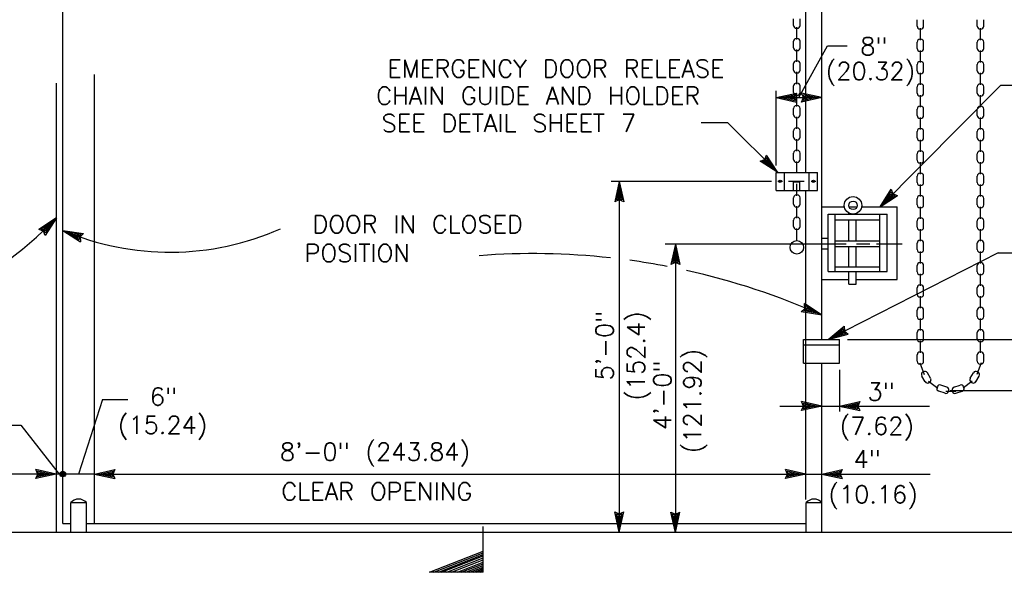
# Model space of a CAD drawing. Extents: x -23 to 2859, y -15 to 3983.
# Tile 7 of 50: x -11 to -4, y 4 to 8. Entities that reach past the tile are written whole.
import ezdxf
from ezdxf.enums import TextEntityAlignment as Align

# ---------------------------------------------------------------- set-up
doc = ezdxf.new("R2010")
doc.units = 0
doc.header["$LTSCALE"] = 25.4
doc.header["$MEASUREMENT"] = 0
doc.linetypes.add('HIDDEN2', pattern=[0.1875, 0.125, -0.0625])
doc.layers.add('PAN_RS', color=7, linetype='CONTINUOUS')
doc.layers.add('PAN_TS', color=7, linetype='CONTINUOUS')
doc.styles.add('TXT_SHX', font='txt.shx')

# ---------------------------------------------------------------- blocks, each defined once
blk = doc.blocks.new('LT3')
at = {"layer": 'PAN_TS', "color": 24, "linetype": 'CONTINUOUS'}
for p, q in [((0, 0), (-0.0015, 0.000325)), ((-0.00135, 0), (-0.0015, 0.000325)), ((0, 0), (-0.0015, -0.000325)), ((-0.0015, -0.000325), (-0.00135, 0)), ((-0.000387, 0), (-0.001362, 0.000212)), ((-0.001275, 0), (-0.001362, 0.000212)), ((-0.000387, 0), (-0.001362, -0.000212)), ((-0.001362, -0.000212), (-0.001275, 0)), ((-0.000763, 0), (-0.001225, 0.0001)), ((-0.001187, 0), (-0.001225, 0.0001)), ((-0.000763, 0), (-0.001225, -0.0001)), ((-0.001225, -0.0001), (-0.001187, 0))]:
    blk.add_line(p, q, dxfattribs=at)

msp = doc.modelspace()

# ---------------------------------------------------------------- linework, layer by layer
at = {"layer": 'PAN_RS', "color": 7, "linetype": 'CONTINUOUS'}
for p, q in [((-7.9313, 4.1859), (-7.9313, 4.5099)), ((-8.3103, 4.1859), (-7.9313, 4.3359)), ((-8.2793, 4.1859), (-7.9313, 4.3239)), ((-8.2463, 4.1859), (-7.9313, 4.3109)), ((-8.2233, 4.1859), (-7.9313, 4.3019)), ((-8.1873, 4.1859), (-7.9313, 4.2879)), ((-8.1533, 4.1859), (-7.9313, 4.2739)), ((-8.1123, 4.1859), (-7.9313, 4.2579)), ((-8.0853, 4.1859), (-7.9313, 4.2469)), ((-7.9313, 4.1859), (-8.3103, 4.1859)), ((-8.0533, 4.1859), (-7.9313, 4.2349)), ((-8.0243, 4.1859), (-7.9313, 4.2229)), ((-7.9953, 4.1859), (-7.9313, 4.2119)), ((-7.9753, 4.1859), (-7.9313, 4.2039)), ((-7.9483, 4.1859), (-7.9313, 4.1929))]:
    msp.add_line(p, q, dxfattribs=at)
at = {"layer": 'PAN_TS', "color": 7, "linetype": 'CONTINUOUS'}
for p, q in [((-10.8993, 4.5319), (-10.8993, 9.5999)), ((-5.5373, 5.8329), (-5.5373, 9.5999)), ((-5.7373, 8.0529), (-5.7373, 8.0989)), ((-5.6913, 8.0529), (-5.6913, 8.0989)), ((-4.8643, 8.0479), (-4.8643, 8.0939)), ((-4.8183, 8.0479), (-4.8183, 8.0939)), ((-4.4403, 8.0479), (-4.4403, 8.0939)), ((-4.3943, 8.0479), (-4.3943, 8.0939)), ((-5.7113, 8.0329), (-5.7173, 8.0329)), ((-5.7143, 7.9539), (-5.7143, 8.0399)), ((-4.8383, 8.0279), (-4.8443, 8.0279)), ((-4.8413, 7.9489), (-4.8413, 8.0349)), ((-4.4203, 8.0279), (-4.4143, 8.0279)), ((-4.4173, 7.9489), (-4.4173, 8.0349)), ((-5.7373, 7.8949), (-5.7373, 7.9409)), ((-5.7113, 7.9609), (-5.7173, 7.9609)), ((-5.6913, 7.8949), (-5.6913, 7.9409)), ((-4.8643, 7.8899), (-4.8643, 7.9359)), ((-4.8383, 7.9559), (-4.8443, 7.9559)), ((-4.8183, 7.8899), (-4.8183, 7.9359)), ((-4.4403, 7.8899), (-4.4403, 7.9359)), ((-4.4203, 7.9559), (-4.4143, 7.9559)), ((-4.3943, 7.8899), (-4.3943, 7.9359)), ((-5.7113, 7.8749), (-5.7173, 7.8749)), ((-5.7143, 7.7959), (-5.7143, 7.8819)), ((-5.7013, 7.5429), (-5.4983, 7.9079)), ((-5.4983, 7.9079), (-5.3593, 7.9079)), ((-4.8383, 7.8699), (-4.8443, 7.8699)), ((-4.8413, 7.7909), (-4.8413, 7.8769)), ((-4.4203, 7.8699), (-4.4143, 7.8699)), ((-4.4173, 7.7909), (-4.4173, 7.8769)), ((-5.7113, 7.8029), (-5.7173, 7.8029)), ((-4.8383, 7.7979), (-4.8443, 7.7979)), ((-4.4203, 7.7979), (-4.4143, 7.7979)), ((-5.7373, 7.7369), (-5.7373, 7.7829)), ((-5.7143, 7.6379), (-5.7143, 7.7239)), ((-5.6913, 7.7369), (-5.6913, 7.7829)), ((-4.8643, 7.7319), (-4.8643, 7.7779)), ((-4.8183, 7.7319), (-4.8183, 7.7779)), ((-4.4403, 7.7319), (-4.4403, 7.7779)), ((-4.3943, 7.7319), (-4.3943, 7.7779)), ((-5.7113, 7.7169), (-5.7173, 7.7169)), ((-4.8383, 7.7119), (-4.8443, 7.7119)), ((-4.8413, 7.6329), (-4.8413, 7.7189)), ((-4.4203, 7.7119), (-4.4143, 7.7119)), ((-4.4173, 7.6329), (-4.4173, 7.7189)), ((-5.8613, 7.0629), (-5.8613, 7.5899)), ((-5.7373, 7.5789), (-5.7373, 7.6249)), ((-5.7113, 7.6449), (-5.7173, 7.6449)), ((-5.6913, 7.5789), (-5.6913, 7.6249)), ((-4.2743, 7.6309), (-5.1263, 6.7709)), ((-4.8643, 7.5739), (-4.8643, 7.6199)), ((-4.8383, 7.6399), (-4.8443, 7.6399)), ((-4.8183, 7.5739), (-4.8183, 7.6199)), ((-4.4403, 7.5739), (-4.4403, 7.6199)), ((-4.4203, 7.6399), (-4.4143, 7.6399)), ((-4.3943, 7.5739), (-4.3943, 7.6199)), ((-4.2743, 7.6309), (-4.1131, 7.6309)), ((-5.8613, 7.5429), (-5.5373, 7.5429)), ((-5.7113, 7.5589), (-5.7173, 7.5589)), ((-5.7143, 7.4799), (-5.7143, 7.5659)), ((-4.8383, 7.5539), (-4.8443, 7.5539)), ((-4.8413, 7.4749), (-4.8413, 7.5609)), ((-4.4203, 7.5539), (-4.4143, 7.5539)), ((-4.4173, 7.4749), (-4.4173, 7.5609)), ((-5.7373, 7.4209), (-5.7373, 7.4669)), ((-5.7113, 7.4869), (-5.7173, 7.4869)), ((-5.6913, 7.4209), (-5.6913, 7.4669)), ((-4.8643, 7.4159), (-4.8643, 7.4619)), ((-4.8383, 7.4819), (-4.8443, 7.4819)), ((-4.8183, 7.4159), (-4.8183, 7.4619)), ((-4.4403, 7.4159), (-4.4403, 7.4619)), ((-4.4203, 7.4819), (-4.4143, 7.4819)), ((-4.3943, 7.4159), (-4.3943, 7.4619)), ((-5.7113, 7.4009), (-5.7173, 7.4009)), ((-5.7143, 7.3219), (-5.7143, 7.4079)), ((-4.8383, 7.3959), (-4.8443, 7.3959)), ((-4.8413, 7.3169), (-4.8413, 7.4029)), ((-4.4203, 7.3959), (-4.4143, 7.3959)), ((-4.4173, 7.3169), (-4.4173, 7.4029)), ((-6.3893, 7.3659), (-6.2043, 7.3659)), ((-6.2043, 7.3659), (-5.8493, 7.0129)), ((-5.7373, 7.2629), (-5.7373, 7.3089)), ((-5.7113, 7.3289), (-5.7173, 7.3289)), ((-5.6913, 7.2629), (-5.6913, 7.3089)), ((-4.8643, 7.2579), (-4.8643, 7.3039)), ((-4.8383, 7.3239), (-4.8443, 7.3239)), ((-4.8183, 7.2579), (-4.8183, 7.3039)), ((-4.4403, 7.2579), (-4.4403, 7.3039)), ((-4.4203, 7.3239), (-4.4143, 7.3239)), ((-4.3943, 7.2579), (-4.3943, 7.3039)), ((-5.7113, 7.2429), (-5.7173, 7.2429)), ((-5.7143, 7.1639), (-5.7143, 7.2499)), ((-4.8383, 7.2379), (-4.8443, 7.2379)), ((-4.8413, 7.1589), (-4.8413, 7.2449)), ((-4.4203, 7.2379), (-4.4143, 7.2379)), ((-4.4173, 7.1589), (-4.4173, 7.2449)), ((-5.7113, 7.1709), (-5.7173, 7.1709)), ((-4.8383, 7.1659), (-4.8443, 7.1659)), ((-4.4203, 7.1659), (-4.4143, 7.1659)), ((-5.7373, 7.1049), (-5.7373, 7.1509)), ((-5.6913, 7.1049), (-5.6913, 7.1509)), ((-4.8643, 7.0999), (-4.8643, 7.1459)), ((-4.8183, 7.0999), (-4.8183, 7.1459)), ((-4.4403, 7.0999), (-4.4403, 7.1459)), ((-4.3943, 7.0999), (-4.3943, 7.1459)), ((-5.7113, 7.0849), (-5.7173, 7.0849)), ((-5.7143, 7.0129), (-5.7143, 7.0919)), ((-4.8383, 7.0799), (-4.8443, 7.0799)), ((-4.8413, 7.0009), (-4.8413, 7.0869)), ((-4.4203, 7.0799), (-4.4143, 7.0799)), ((-4.4173, 7.0009), (-4.4173, 7.0869)), ((-5.8613, 7.0129), (-5.5673, 7.0129)), ((-5.8613, 6.8859), (-5.8613, 7.0129)), ((-5.8013, 6.8859), (-5.8013, 7.0129)), ((-5.6273, 6.8859), (-5.6273, 7.0129)), ((-5.5673, 6.8859), (-5.5673, 7.0129)), ((-4.8643, 6.9419), (-4.8643, 6.9879)), ((-4.8383, 7.0079), (-4.8443, 7.0079)), ((-4.8183, 6.9419), (-4.8183, 6.9879)), ((-4.4403, 6.9419), (-4.4403, 6.9879)), ((-4.4203, 7.0079), (-4.4143, 7.0079)), ((-4.3943, 6.9419), (-4.3943, 6.9879)), ((-5.8943, 6.9499), (-7.0263, 6.9499)), ((-6.9683, 6.9499), (-6.9683, 4.4689)), ((-5.8153, 6.9499), (-5.8493, 6.9499)), ((-5.6613, 6.9499), (-5.7723, 6.9499)), ((-5.7383, 6.8859), (-5.7383, 6.9469)), ((-5.7383, 6.9469), (-5.6923, 6.9469)), ((-5.7143, 6.8479), (-5.7143, 6.9339)), ((-5.6923, 6.8859), (-5.6923, 6.9469)), ((-5.5803, 6.9499), (-5.6133, 6.9499)), ((-4.8383, 6.9219), (-4.8443, 6.9219)), ((-4.8413, 6.8429), (-4.8413, 6.9289)), ((-4.4203, 6.9219), (-4.4143, 6.9219)), ((-4.4173, 6.8429), (-4.4173, 6.9289)), ((-5.8613, 6.8859), (-5.5673, 6.8859)), ((-5.7373, 6.7889), (-5.7373, 6.8349)), ((-5.7113, 6.8549), (-5.7173, 6.8549)), ((-5.6913, 6.7889), (-5.6913, 6.8349)), ((-4.8643, 6.7839), (-4.8643, 6.8299)), ((-4.8383, 6.8499), (-4.8443, 6.8499)), ((-4.8183, 6.7839), (-4.8183, 6.8299)), ((-4.4403, 6.7839), (-4.4403, 6.8299)), ((-4.4203, 6.8499), (-4.4143, 6.8499)), ((-4.3943, 6.7839), (-4.3943, 6.8299)), ((-5.7113, 6.7689), (-5.7173, 6.7689)), ((-5.7143, 6.6899), (-5.7143, 6.7759)), ((-5.5373, 6.7709), (-5.3783, 6.7709)), ((-5.3473, 6.7709), (-5.2893, 6.7709)), ((-5.2553, 6.7709), (-5.0063, 6.7709)), ((-5.0063, 6.2569), (-5.0063, 6.7709)), ((-4.8383, 6.7639), (-4.8443, 6.7639)), ((-4.8413, 6.6849), (-4.8413, 6.7709)), ((-4.4203, 6.7639), (-4.4143, 6.7639)), ((-4.4173, 6.6849), (-4.4173, 6.7709)), ((-5.7113, 6.6969), (-5.7173, 6.6969)), ((-5.4923, 6.3139), (-5.4923, 6.7189)), ((-5.4923, 6.7189), (-5.0763, 6.7189)), ((-5.4443, 6.3139), (-5.4443, 6.7189)), ((-5.4443, 6.6779), (-5.1273, 6.6779)), ((-5.3463, 6.7179), (-5.3463, 6.7259)), ((-5.3463, 6.5299), (-5.3463, 6.6779)), ((-5.2943, 6.7179), (-5.2943, 6.7259)), ((-5.2943, 6.5299), (-5.2943, 6.6779)), ((-5.1273, 6.3139), (-5.1273, 6.7189)), ((-5.0763, 6.3139), (-5.0763, 6.7189)), ((-4.8383, 6.6919), (-4.8443, 6.6919)), ((-4.4203, 6.6919), (-4.4143, 6.6919)), ((-5.7373, 6.6309), (-5.7373, 6.6769)), ((-5.7113, 6.6109), (-5.7173, 6.6109)), ((-5.7143, 6.5319), (-5.7143, 6.6179)), ((-5.6913, 6.6309), (-5.6913, 6.6769)), ((-4.8643, 6.6259), (-4.8643, 6.6719)), ((-4.8413, 6.5269), (-4.8413, 6.6129)), ((-4.8183, 6.6259), (-4.8183, 6.6719)), ((-4.4403, 6.6259), (-4.4403, 6.6719)), ((-4.4173, 6.5269), (-4.4173, 6.6129)), ((-4.3943, 6.6259), (-4.3943, 6.6719)), ((-5.4923, 6.5469), (-5.5373, 6.5469)), ((-4.8383, 6.6059), (-4.8443, 6.6059)), ((-4.4203, 6.6059), (-4.4143, 6.6059)), ((-5.3663, 6.5069), (-6.6443, 6.5069)), ((-6.5723, 6.5069), (-6.5723, 4.4679)), ((-5.4923, 6.4719), (-5.5373, 6.4719)), ((-5.4443, 6.5289), (-5.1273, 6.5289)), ((-5.4443, 6.4889), (-5.1273, 6.4889)), ((-5.3463, 6.3449), (-5.3463, 6.4879)), ((-5.2943, 6.3449), (-5.2943, 6.4879)), ((-5.1983, 6.5069), (-5.2933, 6.5069)), ((-4.9713, 6.5069), (-5.1513, 6.5069)), ((-4.8643, 6.4679), (-4.8643, 6.5139)), ((-4.8383, 6.5339), (-4.8443, 6.5339)), ((-4.8183, 6.4679), (-4.8183, 6.5139)), ((-4.4403, 6.4679), (-4.4403, 6.5139)), ((-4.4203, 6.5339), (-4.4143, 6.5339)), ((-4.3943, 6.4679), (-4.3943, 6.5139)), ((-4.2923, 6.4449), (-5.4933, 5.8329)), ((-4.8383, 6.4479), (-4.8443, 6.4479)), ((-4.8413, 6.3689), (-4.8413, 6.4549)), ((-4.4203, 6.4479), (-4.4143, 6.4479)), ((-4.4173, 6.3689), (-4.4173, 6.4549)), ((-4.2923, 6.4449), (-4.1064, 6.4449)), ((-5.4443, 6.3469), (-5.1273, 6.3469)), ((-4.8643, 6.3099), (-4.8643, 6.3559)), ((-4.8383, 6.3759), (-4.8443, 6.3759)), ((-4.8183, 6.3099), (-4.8183, 6.3559)), ((-4.4403, 6.3099), (-4.4403, 6.3559)), ((-4.4203, 6.3759), (-4.4143, 6.3759)), ((-4.3943, 6.3099), (-4.3943, 6.3559)), ((-5.4923, 6.3139), (-5.0763, 6.3139)), ((-5.3463, 6.2239), (-5.3463, 6.3139)), ((-5.2943, 6.2239), (-5.2943, 6.3139)), ((-4.8383, 6.2899), (-4.8443, 6.2899)), ((-4.8413, 6.2109), (-4.8413, 6.2969)), ((-4.4203, 6.2899), (-4.4143, 6.2899)), ((-4.4173, 6.2109), (-4.4173, 6.2969)), ((-5.5373, 6.2569), (-5.3473, 6.2569)), ((-5.3463, 6.2239), (-5.2943, 6.2239)), ((-5.2953, 6.2569), (-5.0063, 6.2569)), ((-4.8643, 6.1519), (-4.8643, 6.1979)), ((-4.8383, 6.2179), (-4.8443, 6.2179)), ((-4.8183, 6.1519), (-4.8183, 6.1979)), ((-4.4403, 6.1519), (-4.4403, 6.1979)), ((-4.4203, 6.2179), (-4.4143, 6.2179)), ((-4.3943, 6.1519), (-4.3943, 6.1979)), ((-4.8383, 6.1319), (-4.8443, 6.1319)), ((-4.8413, 6.0529), (-4.8413, 6.1389)), ((-4.4203, 6.1319), (-4.4143, 6.1319)), ((-4.4173, 6.0529), (-4.4173, 6.1389)), ((-4.8383, 6.0599), (-4.8443, 6.0599)), ((-4.4203, 6.0599), (-4.4143, 6.0599)), ((-4.8643, 5.9939), (-4.8643, 6.0399)), ((-4.8183, 5.9939), (-4.8183, 6.0399)), ((-4.4403, 5.9939), (-4.4403, 6.0399)), ((-4.3943, 5.9939), (-4.3943, 6.0399)), ((-4.8383, 5.9739), (-4.8443, 5.9739)), ((-4.8413, 5.8949), (-4.8413, 5.9809)), ((-4.4203, 5.9739), (-4.4143, 5.9739)), ((-4.4173, 5.8949), (-4.4173, 5.9809)), ((-4.8643, 5.8359), (-4.8643, 5.8819)), ((-4.8383, 5.9019), (-4.8443, 5.9019)), ((-4.8183, 5.8359), (-4.8183, 5.8819)), ((-4.4403, 5.8359), (-4.4403, 5.8819)), ((-4.4203, 5.9019), (-4.4143, 5.9019)), ((-4.3943, 5.8359), (-4.3943, 5.8819)), ((-5.6683, 5.8329), (-5.4133, 5.8329)), ((-5.6683, 5.6639), (-5.6683, 5.8329)), ((-5.6683, 5.7949), (-5.4133, 5.7949)), ((-5.4133, 5.6639), (-5.4133, 5.8329)), ((-5.3573, 5.8329), (-3.3593, 5.8329)), ((-4.8383, 5.8159), (-4.8443, 5.8159)), ((-4.8413, 5.7369), (-4.8413, 5.8229)), ((-4.4203, 5.8159), (-4.4143, 5.8159)), ((-4.4173, 5.7369), (-4.4173, 5.8229)), ((-4.8643, 5.6779), (-4.8643, 5.7239)), ((-4.8383, 5.7439), (-4.8443, 5.7439)), ((-4.8183, 5.6779), (-4.8183, 5.7239)), ((-4.4403, 5.6779), (-4.4403, 5.7239)), ((-4.4203, 5.7439), (-4.4143, 5.7439)), ((-4.3943, 5.6779), (-4.3943, 5.7239)), ((-5.6683, 5.6639), (-5.4133, 5.6639)), ((-5.5373, 4.4689), (-5.5373, 5.6639)), ((-4.8463, 5.6679), (-4.8153, 5.5849)), ((-4.8383, 5.6579), (-4.8443, 5.6579)), ((-4.4123, 5.6679), (-4.4433, 5.5849)), ((-4.4203, 5.6579), (-4.4143, 5.6579)), ((-5.4133, 5.6189), (-5.4133, 5.3229)), ((-4.8083, 5.5339), (-4.8323, 5.5739)), ((-4.8253, 5.6009), (-4.8193, 5.6049)), ((-4.7693, 5.5579), (-4.7923, 5.5969)), ((-4.4893, 5.5579), (-4.4663, 5.5969)), ((-4.4503, 5.5339), (-4.4263, 5.5739)), ((-4.4333, 5.6009), (-4.4393, 5.6049)), ((-4.7833, 5.5369), (-4.7183, 5.4879)), ((-4.7813, 5.5269), (-4.7763, 5.5299)), ((-4.7253, 5.4919), (-4.7223, 5.4969)), ((-4.6543, 5.4959), (-4.6973, 5.5099)), ((-4.6043, 5.4959), (-4.5613, 5.5099)), ((-4.4753, 5.5369), (-4.5403, 5.4879)), ((-4.5333, 5.4919), (-4.5363, 5.4969)), ((-4.4773, 5.5269), (-4.4823, 5.5299)), ((-4.6673, 5.4519), (-4.7123, 5.4669)), ((-4.6613, 5.4669), (-4.5913, 5.4669)), ((-4.6433, 5.4659), (-4.6413, 5.4719)), ((-4.6303, 5.4709), (-3.8583, 5.4709)), ((-4.6153, 5.4659), (-4.6173, 5.4719)), ((-4.5913, 5.4519), (-4.5463, 5.4669)), ((-10.6203, 5.4069), (-10.7883, 4.8809)), ((-10.6203, 5.4069), (-10.4413, 5.4069)), ((-5.8333, 5.3619), (-5.5373, 5.3619)), ((-5.5373, 5.3619), (-5.4133, 5.3619)), ((-5.4133, 5.3619), (-4.7762, 5.3619)), ((-11.6588, 5.2269), (-11.1955, 5.2269)), ((-11.1955, 5.2269), (-10.9253, 4.8809)), ((-10.9473, 4.8809), (-16.2853, 4.8809)), ((-10.8993, 4.8809), (-10.9473, 4.8809)), ((-10.6753, 4.8809), (-10.8993, 4.8809)), ((-10.6753, 4.8809), (-5.6513, 4.8809)), ((-5.6513, 4.8809), (-5.5373, 4.8809)), ((-5.5373, 4.8809), (-4.773, 4.8809)), ((-10.8433, 4.4689), (-10.8433, 4.6789)), ((-10.8433, 4.6789), (-10.7333, 4.6789)), ((-10.7333, 4.4689), (-10.7333, 4.6789)), ((-5.6473, 4.4689), (-5.6473, 4.6789)), ((-5.6473, 4.6789), (-5.5373, 4.6789)), ((-10.8993, 4.5319), (-10.8453, 4.5319)), ((-10.7353, 4.5319), (-5.6473, 4.5319)), ((-17.1223, 4.4689), (-3.2143, 4.4689))]:
    msp.add_line(p, q, dxfattribs=at)
at = {"layer": 'PAN_TS', "color": 7, "linetype": 'HIDDEN2'}
for p, q in [((-10.9453, 4.4689), (-10.9453, 9.5149)), ((-10.6753, 4.5319), (-10.6753, 9.5129)), ((-5.6513, 7.0099), (-5.6513, 9.3259)), ((-5.6513, 4.6999), (-5.6513, 6.8869))]:
    msp.add_line(p, q, dxfattribs=at)
at = {"layer": 'PAN_TS', "color": 7, "linetype": 'CONTINUOUS'}
for centre, radius in [((-5.8323, 6.9499), 0.00854), ((-5.5973, 6.9499), 0.00854), ((-5.3173, 6.7809), 0.0617), ((-5.3173, 6.7809), 0.0304), ((-5.7143, 6.4839), 0.048), ((-10.8993, 4.8809), 0.0201), ((-10.8993, 4.8809), 0.0149), ((-10.8993, 4.8809), 0.00806)]:
    msp.add_circle(centre, radius, dxfattribs=at)
for centre, radius, start, end in [((-5.7173, 8.0529), 0.02, 180, 270), ((-5.7113, 8.0529), 0.02, 270, 360), ((-4.8443, 8.0479), 0.02, 180, 270), ((-4.8383, 8.0479), 0.02, 270, 360), ((-4.4203, 8.0479), 0.02, 180, 270), ((-4.4143, 8.0479), 0.02, 270, 360), ((-5.7173, 7.9409), 0.02, 90, 180), ((-5.7113, 7.9409), 0.02, 0, 90), ((-4.8443, 7.9359), 0.02, 90, 180), ((-4.8383, 7.9359), 0.02, 0, 90), ((-4.4203, 7.9359), 0.02, 90, 180), ((-4.4143, 7.9359), 0.02, 0, 90), ((-5.7173, 7.8949), 0.02, 180, 270), ((-5.7113, 7.8949), 0.02, 270, 360), ((-4.8443, 7.8899), 0.02, 180, 270), ((-4.8383, 7.8899), 0.02, 270, 360), ((-4.4203, 7.8899), 0.02, 180, 270), ((-4.4143, 7.8899), 0.02, 270, 360), ((-5.7173, 7.7829), 0.02, 90, 180), ((-5.7113, 7.7829), 0.02, 0, 90), ((-4.8443, 7.7779), 0.02, 90, 180), ((-4.8383, 7.7779), 0.02, 0, 90), ((-4.4203, 7.7779), 0.02, 90, 180), ((-4.4143, 7.7779), 0.02, 0, 90), ((-5.7173, 7.7369), 0.02, 180, 270), ((-5.7113, 7.7369), 0.02, 270, 360), ((-4.8443, 7.7319), 0.02, 180, 270), ((-4.8383, 7.7319), 0.02, 270, 360), ((-4.4203, 7.7319), 0.02, 180, 270), ((-4.4143, 7.7319), 0.02, 270, 360), ((-5.7173, 7.6249), 0.02, 90, 180), ((-5.7113, 7.6249), 0.02, 0, 90), ((-4.8443, 7.6199), 0.02, 90, 180), ((-4.8383, 7.6199), 0.02, 0, 90), ((-4.4203, 7.6199), 0.02, 90, 180), ((-4.4143, 7.6199), 0.02, 0, 90), ((-5.7173, 7.5789), 0.02, 180, 270), ((-5.7113, 7.5789), 0.02, 270, 360), ((-4.8443, 7.5739), 0.02, 180, 270), ((-4.8383, 7.5739), 0.02, 270, 360), ((-4.4203, 7.5739), 0.02, 180, 270), ((-4.4143, 7.5739), 0.02, 270, 360), ((-5.7173, 7.4669), 0.02, 90, 180), ((-5.7113, 7.4669), 0.02, 0, 90), ((-4.8443, 7.4619), 0.02, 90, 180), ((-4.8383, 7.4619), 0.02, 0, 90), ((-4.4203, 7.4619), 0.02, 90, 180), ((-4.4143, 7.4619), 0.02, 0, 90), ((-5.7173, 7.4209), 0.02, 180, 270), ((-5.7113, 7.4209), 0.02, 270, 360), ((-4.8443, 7.4159), 0.02, 180, 270), ((-4.8383, 7.4159), 0.02, 270, 360), ((-4.4203, 7.4159), 0.02, 180, 270), ((-4.4143, 7.4159), 0.02, 270, 360), ((-5.7173, 7.3089), 0.02, 90, 180), ((-5.7113, 7.3089), 0.02, 0, 90), ((-4.8443, 7.3039), 0.02, 90, 180), ((-4.8383, 7.3039), 0.02, 0, 90), ((-4.4203, 7.3039), 0.02, 90, 180), ((-4.4143, 7.3039), 0.02, 0, 90), ((-5.7173, 7.2629), 0.02, 180, 270), ((-5.7113, 7.2629), 0.02, 270, 360), ((-4.8443, 7.2579), 0.02, 180, 270), ((-4.8383, 7.2579), 0.02, 270, 360), ((-4.4203, 7.2579), 0.02, 180, 270), ((-4.4143, 7.2579), 0.02, 270, 360), ((-5.7173, 7.1509), 0.02, 90, 180), ((-5.7113, 7.1509), 0.02, 0, 90), ((-4.8443, 7.1459), 0.02, 90, 180), ((-4.8383, 7.1459), 0.02, 0, 90), ((-4.4203, 7.1459), 0.02, 90, 180), ((-4.4143, 7.1459), 0.02, 0, 90), ((-5.7173, 7.1049), 0.02, 180, 270), ((-5.7113, 7.1049), 0.02, 270, 360), ((-4.8443, 7.0999), 0.02, 180, 270), ((-4.8383, 7.0999), 0.02, 270, 360), ((-4.4203, 7.0999), 0.02, 180, 270), ((-4.4143, 7.0999), 0.02, 270, 360), ((-4.8443, 6.9879), 0.02, 90, 180), ((-4.8383, 6.9879), 0.02, 0, 90), ((-4.4203, 6.9879), 0.02, 90, 180), ((-4.4143, 6.9879), 0.02, 0, 90), ((-4.8443, 6.9419), 0.02, 180, 270), ((-4.8383, 6.9419), 0.02, 270, 360), ((-4.4203, 6.9419), 0.02, 180, 270), ((-4.4143, 6.9419), 0.02, 270, 360), ((-5.7173, 6.8349), 0.02, 90, 180), ((-5.7113, 6.8349), 0.02, 0, 90), ((-4.8443, 6.8299), 0.02, 90, 180), ((-4.8383, 6.8299), 0.02, 0, 90), ((-4.4203, 6.8299), 0.02, 90, 180), ((-4.4143, 6.8299), 0.02, 0, 90), ((-5.7173, 6.7889), 0.02, 180, 270), ((-5.7113, 6.7889), 0.02, 270, 360), ((-4.8443, 6.7839), 0.02, 180, 270), ((-4.8383, 6.7839), 0.02, 270, 360), ((-4.4203, 6.7839), 0.02, 180, 270), ((-4.4143, 6.7839), 0.02, 270, 360), ((-13.0173, 8.7107), 2.8929, 274.66925, 315.74571), ((-5.7173, 6.6769), 0.02, 90, 180), ((-5.7113, 6.6769), 0.02, 0, 90), ((-4.8443, 6.6719), 0.02, 90, 180), ((-4.8383, 6.6719), 0.02, 0, 90), ((-4.4203, 6.6719), 0.02, 90, 180), ((-4.4143, 6.6719), 0.02, 0, 90), ((-10.1445, 8.3747), 1.925, 246.9165, 293.97814), ((-5.7173, 6.6309), 0.02, 180, 270), ((-5.7113, 6.6309), 0.02, 270, 360), ((-4.8443, 6.6259), 0.02, 180, 270), ((-4.8383, 6.6259), 0.02, 270, 360), ((-4.4203, 6.6259), 0.02, 180, 270), ((-4.4143, 6.6259), 0.02, 270, 360), ((-4.8443, 6.5139), 0.02, 90, 180), ((-4.8383, 6.5139), 0.02, 0, 90), ((-4.4203, 6.5139), 0.02, 90, 180), ((-4.4143, 6.5139), 0.02, 0, 90), ((-7.5769, 1.4464), 4.9931, 83.71945, 94.38054), ((-4.8443, 6.4679), 0.02, 180, 270), ((-4.8383, 6.4679), 0.02, 270, 360), ((-4.4203, 6.4679), 0.02, 180, 270), ((-4.4143, 6.4679), 0.02, 270, 360), ((-7.5769, 1.4464), 4.9931, 79.06626, 82.13745), ((-4.8443, 6.3559), 0.02, 90, 180), ((-4.8383, 6.3559), 0.02, 0, 90), ((-4.4203, 6.3559), 0.02, 90, 180), ((-4.4143, 6.3559), 0.02, 0, 90), ((-7.5769, 1.4464), 4.9931, 65.88984, 77.47985), ((-4.8443, 6.3099), 0.02, 180, 270), ((-4.8383, 6.3099), 0.02, 270, 360), ((-4.4203, 6.3099), 0.02, 180, 270), ((-4.4143, 6.3099), 0.02, 270, 360), ((-4.8443, 6.1979), 0.02, 90, 180), ((-4.8383, 6.1979), 0.02, 0, 90), ((-4.4203, 6.1979), 0.02, 90, 180), ((-4.4143, 6.1979), 0.02, 0, 90), ((-4.8443, 6.1519), 0.02, 180, 270), ((-4.8383, 6.1519), 0.02, 270, 360), ((-4.4203, 6.1519), 0.02, 180, 270), ((-4.4143, 6.1519), 0.02, 270, 360), ((-4.8443, 6.0399), 0.02, 90, 180), ((-4.8383, 6.0399), 0.02, 0, 90), ((-4.4203, 6.0399), 0.02, 90, 180), ((-4.4143, 6.0399), 0.02, 0, 90), ((-4.8443, 5.9939), 0.02, 180, 270), ((-4.8383, 5.9939), 0.02, 270, 360), ((-4.4203, 5.9939), 0.02, 180, 270), ((-4.4143, 5.9939), 0.02, 270, 360), ((-4.8443, 5.8819), 0.02, 90, 180), ((-4.8383, 5.8819), 0.02, 0, 90), ((-4.4203, 5.8819), 0.02, 90, 180), ((-4.4143, 5.8819), 0.02, 0, 90), ((-4.8443, 5.8359), 0.02, 180, 270), ((-4.8383, 5.8359), 0.02, 270, 360), ((-4.4203, 5.8359), 0.02, 180, 270), ((-4.4143, 5.8359), 0.02, 270, 360), ((-4.8443, 5.7239), 0.02, 90, 180), ((-4.8383, 5.7239), 0.02, 0, 90), ((-4.4203, 5.7239), 0.02, 90, 180), ((-4.4143, 5.7239), 0.02, 0, 90), ((-4.8443, 5.6779), 0.02, 180, 270), ((-4.8383, 5.6779), 0.02, 270, 360), ((-4.4203, 5.6779), 0.02, 180, 270), ((-4.4143, 5.6779), 0.02, 270, 360), ((-4.8147, 5.5841), 0.02, 120.39873, 210.39873), ((-4.8096, 5.5871), 0.02, 30.39873, 120.39873), ((-4.449, 5.5871), 0.02, 59.60127, 149.60127), ((-4.4438, 5.5841), 0.02, 329.60127, 59.60127), ((-4.7915, 5.5444), 0.02, 210.39873, 300.39873), ((-4.7863, 5.5475), 0.02, 300.39873, 30.39873), ((-4.7036, 5.4906), 0.02, 72.54301, 162.54301), ((-4.6607, 5.4768), 0.02, 342.54301, 72.54301), ((-4.5978, 5.4768), 0.02, 107.45699, 197.45699), ((-4.5549, 5.4906), 0.02, 17.45699, 107.45699), ((-4.4722, 5.5475), 0.02, 149.60127, 239.60127), ((-4.4671, 5.5444), 0.02, 239.60127, 329.60127), ((-4.7064, 5.4859), 0.02, 162.54301, 252.54301), ((-4.6625, 5.4711), 0.02, 252.54301, 342.54301), ((-4.596, 5.4711), 0.02, 197.45699, 287.45699), ((-4.5521, 5.4859), 0.02, 287.45699, 17.45699), ((-10.7883, 4.6309), 0.0729, 41.06475, 138.93525), ((-5.5923, 4.6309), 0.0729, 41.06475, 138.93525)]:
    msp.add_arc(centre, radius, start, end, dxfattribs=at)

# ---------------------------------------------------------------- block references
at = {"layer": 'PAN_TS', "linetype": 'CONTINUOUS'}
for p, xscale, yscale, zscale, rotation in [((-5.8613, 7.5429), 96, 96, 96, 180.0000000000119), ((-5.8493, 7.0129), 95.99989818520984, 95.99989818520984, 95.99989818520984, 315.1618701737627), ((-6.9683, 6.9499), 96, 96, 96, 90.00000000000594), ((-5.1263, 6.7709), 96.00024686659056, 96.00024686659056, 96.00024686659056, 225.2677080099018), ((-10.9453, 6.6919), 96.00007455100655, 96.00007455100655, 96.00007455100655, 45.54561087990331), ((-10.8993, 6.6039), 96.00011468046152, 96.00011468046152, 96.00011468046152, 159.3256976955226), ((-6.5723, 6.5069), 96, 96, 96, 90.00000000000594), ((-5.5373, 6.0039), 96.00014220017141, 96.00014220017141, 96.00014220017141, 338.0897911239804), ((-5.4933, 5.8329), 95.99997058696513, 95.99997058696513, 95.99997058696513, 207.0022392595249), ((-5.4133, 5.3619), 96, 96, 96, 180.0000000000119), ((-10.6753, 4.8809), 96, 96, 96, 180.0000000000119), ((-5.5373, 4.8809), 96, 96, 96, 180.0000000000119), ((-6.9683, 4.4689), 96, 96, 96, 269.9999999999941), ((-6.5723, 4.4679), 96, 96, 96, 269.9999999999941)]:
    msp.add_blockref('LT3', p, dxfattribs=dict(at, xscale=xscale, yscale=yscale, zscale=zscale, rotation=rotation))
at = {"layer": 'PAN_TS', "linetype": 'CONTINUOUS', "xscale": 96, "yscale": 96, "zscale": 96}
for p in [(-5.5373, 7.5429), (-5.5373, 5.3619), (-10.9473, 4.8809), (-5.6513, 4.8809)]:
    msp.add_blockref('LT3', p, dxfattribs=at)

# ---------------------------------------------------------------- texts
at = {"layer": 'PAN_TS', "color": 7, "linetype": 'CONTINUOUS', "style": 'TXT_SHX'}
for s, p in [('8"', (-5.2663, 7.8429)), ('(20.32)', (-5.5103, 7.6679)), ('3"', (-5.2152, 5.4006)), ('(7.62)', (-5.4113, 5.1589)), ('4"', (-5.3136, 4.9239)), ('(10.16)', (-5.4913, 4.6749))]:
    msp.add_text(s, height=0.125, dxfattribs=at).set_placement(p)
for s, p in [('EMERGENCY DOOR RELEASE', (-7.4161, 7.6859)), ('CHAIN GUIDE AND HOLDER', (-7.5414, 7.4929)), ('SEE DETAIL SHEET 7', (-7.7492, 7.2999)), ('DOOR IN CLOSED', (-8.393, 6.5849)), ('POSITION', (-8.8194, 6.3809)), ('6"', (-10.1882, 5.3658)), ('(15.24)', (-10.1943, 5.1655)), ('8\'-0" (243.84)', (-8.694, 4.9759)), ('CLEAR OPENING', (-8.6812, 4.6959))]:
    msp.add_text(s, height=0.125, dxfattribs=at).set_placement(p, align=Align.CENTER)
for s, p in [('5\'-0"', (-7.0103, 5.7891)), ('(152.4)', (-6.788, 5.7156)), ('(121.92)', (-6.3891, 5.397)), ('4\'-0"', (-6.6013, 5.4377))]:
    msp.add_text(s, height=0.125, rotation=90, dxfattribs=at).set_placement(p, align=Align.CENTER)

doc.saveas('drawing.dxf')
